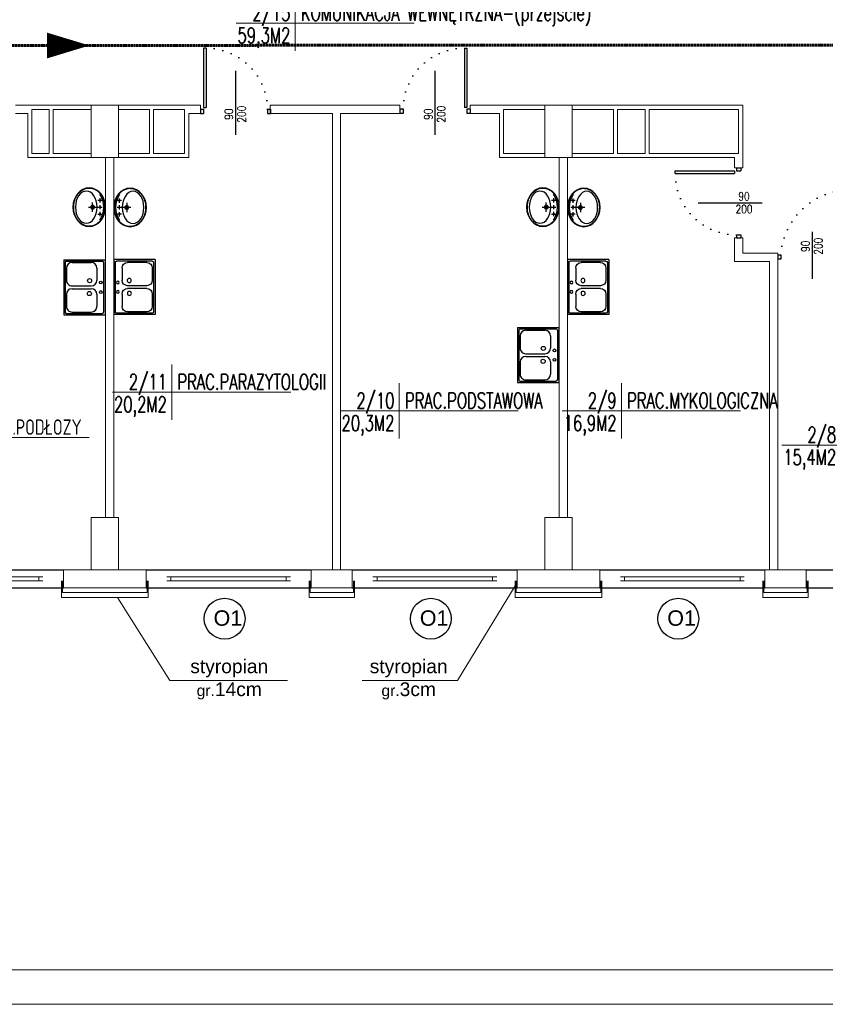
# Model space of a CAD drawing. Header units: millimetres. Extents: x 126553 to 403692, y -95821 to 38049.
# Tile 247 of 256: x 248366 to 249538, y 10924 to 12356. Entities that reach past the tile are written whole.
import ezdxf
from ezdxf.enums import TextEntityAlignment as Align

# ---------------------------------------------------------------- set-up
doc = ezdxf.new("R2010")
doc.units = ezdxf.units.MM
doc.linetypes.add('DASHDOT', pattern=[1, 0.5, -0.25, 0, -0.25])
doc.linetypes.add('DOTX2', pattern=[12.7, 0, -12.7])
for name, color, linetype, lineweight in [('_(06 GRUBA)', 7, 'Continuous', 40), ('CIENKIE', 7, 'Continuous', 18), ('ewakaucja', 3, 'Continuous', 50), ('ocieplenie', 253, 'BATTING', 18), ('OKNA', 7, 'Continuous', 13), ('opisy', 7, 'Continuous', 18), ('ramki', 250, 'Continuous', 13), ('WAW_ŚLUSARKA ALUMINIOWA OPIS PB', 7, 'Continuous', 9), ('ŚCIANY GRUBE', 7, 'Continuous', 20)]:
    doc.layers.add(name, color=color, linetype=linetype, lineweight=lineweight)
doc.layers.add('WIDOK', color=7, linetype='Continuous')
doc.styles.add('OPIS', font='romans.shx', dxfattribs={"width": 0.8})
doc.styles.add('ROMANS', font='romans.shx', dxfattribs={"width": 0.7})
doc.styles.add('STYLE1', font='txt', dxfattribs={"width": 0.8})
doc.linetypes.add('BATTING', pattern='A,0.0001,-0.1,[134,LTYPESHP.SHX,S=0.1,R=0,X=-0.1,Y=0],-0.2,[134,LTYPESHP.SHX,S=0.1,R=180,X=0.1,Y=0],-0.1', length=0.4001)

# ---------------------------------------------------------------- blocks, each defined once
blk = doc.blocks.new('OKNO')
at = {"layer": 'OKNA'}
for p, q in [((30, 15.9), (210, 15.9)), ((36, 9.9), (36, 15.9)), ((204, 9.9), (204, 15.9)), ((30, 9.9), (210, 9.9))]:
    blk.add_line(p, q, dxfattribs=at)
blk = doc.blocks.new('METKA')
for p, q in [((0, 26.86), (0, -26.86)), ((-57.42, 0), (115.41, 0))]:
    blk.add_line(p, q)
at = {"layer": 'opisy', "style": 'STYLE1', "width": 0.8, "flags": 4}
for tag, p in [('NUMER', (-6.14, 4.47)), ('POWIERZCHNIA', (-6.04, -24.64))]:
    blk.add_attdef(tag, text='', height=17, dxfattribs=at).set_placement(p, align=Align.RIGHT)
for tag, p in [('NAZWA', (5.34, 4.56)), ('POSADZKA', (5.63, -24.66))]:
    blk.add_attdef(tag, p, '', height=17, dxfattribs=at)
blk = doc.blocks.new('umblcd')
for p, q in [((-13.1, -8), (-6.9, -8)), ((-10, -11.2), (-10, -4.9)), ((-3.1, -8), (3.1, -8)), ((0, -11.2), (0, -4.9)), ((0, -25), (0, -12.3)), ((6.9, -8), (13.1, -8)), ((10, -11.2), (10, -4.9)), ((-6.8, -18.8), (6.9, -18.8))]:
    blk.add_line(p, q)
for centre, radius in [((-10, -8), 1), ((0, -8), 1), ((10, -8), 1), ((0, -18.8), 2.75), ((0, -18.8), 2.12)]:
    blk.add_circle(centre, radius)
for centre, major_axis, ratio in [((0, -23.7), (28, 0), 0.84777), ((0, -28), (23.5, 0), 0.670213)]:
    blk.add_ellipse(centre, major_axis=major_axis, ratio=ratio)
blk.add_ellipse((0, -23.7), major_axis=(27.3, 0), ratio=0.755375, start_param=7.077945, end_param=8.630335)
blk.add_open_spline([(27.3, -23.7), (27.3, -23), (27.3, -22.2), (27, -20.1), (26.8, -18.9), (26, -16.4), (25.4, -15.2), (24.2, -12.9), (23.4, -11.7), (21.7, -9.6), (20.7, -8.6), (18.6, -6.8), (17.5, -5.9), (15, -4.4), (13.7, -3.7), (11, -2.6), (9.6, -2.1), (6.7, -1.3), (5.2, -1), (2.1, -0.7), (0.6, -0.6), (-2.4, -0.7), (-4, -0.9), (-7, -1.4), (-8.4, -1.7), (-11.3, -2.7), (-12.7, -3.2), (-15.3, -4.5), (-16.5, -5.3), (-18.8, -7), (-19.9, -7.9), (-21.9, -9.8), (-22.8, -10.9), (-24.3, -13.1), (-25, -14.3), (-26.1, -16.6), (-26.5, -17.9), (-27.1, -20.4), (-27.3, -21.7), (-27.4, -24.2), (-27.3, -25.5), (-26.9, -28), (-26.6, -29.3), (-25.7, -31.7), (-25.1, -32.9), (-23.8, -35.2), (-23, -36.3), (-21.2, -38.4), (-20.2, -39.4), (-18, -41.2), (-16.8, -42), (-14.3, -43.4), (-13, -44.1), (-10.2, -45.2), (-8.8, -45.6), (-5.9, -46.3), (-4.3, -46.6), (-1.3, -46.8), (0.2, -46.9), (3.3, -46.7), (4.8, -46.5), (7.8, -45.9), (9.2, -45.5), (12, -44.5), (13.4, -43.9), (16, -42.5), (17.2, -41.7), (19.4, -40), (20.5, -39.1), (22.4, -37.1), (23.2, -36), (24.7, -33.7), (25.3, -32.6), (26.3, -30.2), (26.7, -28.9), (27.2, -26.4), (27.3, -25.1), (27.3, -23.8), (27.3, -23.8), (27.3, -23.7)], degree=3, knots=[0, 0, 0, 0, 0.102087, 0.102087, 0.269017, 0.269017, 0.435947, 0.435947, 0.602878, 0.602878, 0.769808, 0.769808, 0.936738, 0.936738, 1.103669, 1.103669, 1.270599, 1.270599, 1.437529, 1.437529, 1.60446, 1.60446, 1.77139, 1.77139, 1.93832, 1.93832, 2.105251, 2.105251, 2.272181, 2.272181, 2.439112, 2.439112, 2.606042, 2.606042, 2.772972, 2.772972, 2.939903, 2.939903, 3.106833, 3.106833, 3.273763, 3.273763, 3.440694, 3.440694, 3.607624, 3.607624, 3.774554, 3.774554, 3.941485, 3.941485, 4.108415, 4.108415, 4.275345, 4.275345, 4.442276, 4.442276, 4.609206, 4.609206, 4.776136, 4.776136, 4.943067, 4.943067, 5.109997, 5.109997, 5.276927, 5.276927, 5.443858, 5.443858, 5.610788, 5.610788, 5.777718, 5.777718, 5.944649, 5.944649, 6.111579, 6.111579, 6.27851, 6.27851, 6.283185, 6.283185, 6.283185, 6.283185])
blk = doc.blocks.new('zl1')
for p, q in [((0, 0), (80, 0)), ((0, -60), (0, 0)), ((80, -60), (80, 0)), ((2, -56), (2, -4)), ((4, -2), (76, -2)), ((12, -12), (30, -12)), ((50, -12), (68, -12)), ((78, -56), (78, -4)), ((4, -48), (4, -20)), ((38, -48), (38, -20)), ((42, -48), (42, -20)), ((76, -48), (76, -20)), ((12, -56), (30, -56)), ((50, -56), (68, -56)), ((0, -60), (80, -60)), ((4, -58), (76, -58))]:
    blk.add_line(p, q)
for centre, radius in [((33.178611, -6.017334), 2), ((46.898765, -6.017334), 2), ((30.353874, -22.445313), 3), ((49.118202, -22.719116), 3)]:
    blk.add_circle(centre, radius)
for centre, radius, start, end in [((4, -4), 2, 90, 180), ((12, -20), 8, 90, 180), ((30, -20), 8, 0, 90), ((50, -20), 8, 90, 180), ((68, -20), 8, 0, 90), ((76, -4), 2, 0, 90), ((4, -56), 2, 180, 270), ((12, -48), 8, 180, 270), ((30, -48), 8, 270, 0), ((50, -48), 8, 180, 270), ((68, -48), 8, 270, 0), ((76, -56), 2, 270, 0)]:
    blk.add_arc(centre, radius, start, end)
blk = doc.blocks.new('o1')
at = {"layer": 'WIDOK'}
blk.add_circle((-85.4, -0.7), 29.7, dxfattribs=at)
at = {"layer": 'opisy', "insert": (-101.5, 11.4), "char_height": 22.4, "width": 15.9, "attachment_point": 1}
blk.add_mtext('{\\fArial|b0|i0|c238|p34;O1}', dxfattribs=at)
blk = doc.blocks.new('A$C121B6CE3')
blk.add_lwpolyline([(0, -20), (0, 20)])
at = {"style": 'OPIS', "width": 0.8}
blk.add_attdef('Szerokość', text='', height=12, rotation=90, dxfattribs=at).set_placement((0, 0), align=Align.BOTTOM_CENTER)
blk.add_attdef('Wysokość', text='', height=12, rotation=90, dxfattribs=at).set_placement((3, 0), align=Align.TOP_CENTER)

msp = doc.modelspace()

# ---------------------------------------------------------------- linework, layer by layer
for p, q in [((248636.75954, 12314.9136), (248633.08387, 12314.9136)), ((248633.08387, 12314.83778), (248633.08387, 12228.53522)), ((248636.75954, 12314.9136), (248636.75954, 12228.53522)), ((249012.47458, 12314.9136), (249012.47458, 12228.53522)), ((249012.47458, 12314.9136), (249016.15025, 12314.9136)), ((249016.15025, 12314.83778), (249016.15025, 12228.53522)), ((248679.48927, 12281.52802), (248679.48927, 12188.51091)), ((248969.74485, 12281.52802), (248969.74485, 12188.51091)), ((248628.48927, 12225.77846), (248628.48927, 12219.65846)), ((248628.48927, 12225.77846), (248633.08387, 12225.77846)), ((248628.48927, 12219.65846), (248633.08387, 12219.65846)), ((248633.08387, 12228.53522), (248636.75954, 12228.53522)), ((248633.08387, 12225.77846), (248633.08387, 12219.65846)), ((248725.89468, 12225.77846), (248725.89468, 12219.65846)), ((248725.89468, 12225.77846), (248730.48927, 12225.77846)), ((248725.89468, 12219.65846), (248730.48927, 12219.65846)), ((248730.48927, 12225.77846), (248730.48927, 12219.65846)), ((248918.74485, 12225.77846), (248918.74485, 12219.65846)), ((248923.33944, 12225.77846), (248918.74485, 12225.77846)), ((248923.33944, 12219.65846), (248918.74485, 12219.65846)), ((248923.33944, 12225.77846), (248923.33944, 12219.65846)), ((249016.15025, 12228.53522), (249012.47458, 12228.53522)), ((249020.74485, 12225.77846), (249016.15025, 12225.77846)), ((249016.15025, 12225.77846), (249016.15025, 12219.65846)), ((249020.74485, 12219.65846), (249016.15025, 12219.65846)), ((249020.74485, 12225.77846), (249020.74485, 12219.65846)), ((249319.29414, 12132.30405), (249319.29414, 12135.97972)), ((249319.36996, 12135.97972), (249405.67252, 12135.97972)), ((249405.67252, 12135.97972), (249405.67252, 12132.30405)), ((249408.42927, 12140.57432), (249414.54927, 12140.57432)), ((249408.42927, 12140.57432), (249408.42927, 12135.97972)), ((249408.42927, 12135.97972), (249414.54927, 12135.97972)), ((249414.54927, 12140.57432), (249414.54927, 12135.97972)), ((249319.29414, 12132.30405), (249405.67252, 12132.30405)), ((249352.67972, 12089.57432), (249445.69682, 12089.57432)), ((249518.25973, 12047.52521), (249518.25973, 11979.32258)), ((249408.42927, 12043.16891), (249414.54927, 12043.16891)), ((249408.42927, 12043.16891), (249408.42927, 12038.57432)), ((249408.42927, 12038.57432), (249414.54927, 12038.57432)), ((249414.54927, 12043.16891), (249414.54927, 12038.57432)), ((249468.48927, 12013.70361), (249468.48927, 12007.58361)), ((249473.08387, 12013.70361), (249468.48927, 12013.70361)), ((249473.08387, 12007.58361), (249468.48927, 12007.58361)), ((249473.08387, 12013.70361), (249473.08387, 12007.58361))]:
    msp.add_line(p, q)
at = {"linetype": 'DOTX2'}
msp.add_ellipse((248636.75954, 12225.77846), major_axis=(63.02806, 63.02806), ratio=1, start_param=5.4977871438, end_param=7.1098322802, dxfattribs=at)
at = {"linetype": 'DOTX2', "extrusion": (0, 0, -1)}
for centre, major_axis, ratio, start_param, end_param in [((249012.47458, 12225.77846), (63.02806, -63.02806), 1, 2.3561944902, 3.9682396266), ((249408.42927, 12132.30405), (63.02806, 63.02806), 1, 2.3561944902, 3.9682396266), ((249562.94107, 12018.03882), (65.34186, 67.84662), 0.9110918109, 3.9441220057, 5.4806559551)]:
    msp.add_ellipse(centre, major_axis=major_axis, ratio=ratio, start_param=start_param, end_param=end_param, dxfattribs=at)
at = {"layer": '_(06 GRUBA)', "color": 3}
msp.add_lwpolyline([(248467.08027, 12318.52547, 0, 37.5, 0), (248405.37702, 12318.52547, 37.5, 37.5, 0)], format="xyseb", dxfattribs=at)
at = {"layer": 'ewakaucja', "color": 3, "linetype": 'DASHDOT', "lineweight": 60}
msp.add_lwpolyline([(251167.60815, 12319.43298), (247670.50232, 12318.52547)], dxfattribs=at)
at = {"layer": 'ocieplenie'}
for p, q in [((248426.48927, 11515.65846), (248426.48927, 11539.56639)), ((248552.48927, 11515.65846), (248552.48927, 11539.56639)), ((248786.48927, 11515.65846), (248786.48927, 11539.56639)), ((248852.48927, 11515.65846), (248852.48927, 11539.56639)), ((249086.48927, 11515.65846), (249086.48927, 11539.56639)), ((249212.48927, 11515.65846), (249212.48927, 11539.56639)), ((249446.48927, 11515.65846), (249446.48927, 11539.56639)), ((249512.48927, 11515.65846), (249512.48927, 11539.56639)), ((248552.48927, 11515.65846), (248426.48927, 11515.65846)), ((248852.48927, 11515.65846), (248786.48927, 11515.65846)), ((249212.48927, 11515.65846), (249086.48927, 11515.65846)), ((249512.48927, 11515.65846), (249446.48927, 11515.65846))]:
    msp.add_line(p, q, dxfattribs=at)
at = {"layer": 'ocieplenie', "linetype": 'BATTING', "ltscale": 0.15}
for p, q in [((248427.98927, 11522.65846), (248427.98927, 11539.56639)), ((248550.98927, 11522.65846), (248550.98927, 11539.56639)), ((248787.98927, 11522.65846), (248787.98927, 11539.56639)), ((248850.98927, 11522.65846), (248850.98927, 11539.56639)), ((249087.98927, 11522.65846), (249087.98927, 11539.56639)), ((249210.98927, 11522.65846), (249210.98927, 11539.56639)), ((249447.98927, 11522.65846), (249447.98927, 11539.56639)), ((249510.98927, 11522.65846), (249510.98927, 11539.56639))]:
    msp.add_line(p, q, dxfattribs=at)
at = {"layer": 'ocieplenie', "linetype": 'BATTING', "ltscale": 0.65}
for p, q in [((248550.98927, 11522.65846), (248427.98927, 11522.65846)), ((248850.98927, 11522.65846), (248787.98927, 11522.65846)), ((249210.98927, 11522.65846), (249087.98927, 11522.65846)), ((249510.98927, 11522.65846), (249447.98927, 11522.65846))]:
    msp.add_line(p, q, dxfattribs=at)
at = {"layer": 'opisy'}
for points in [[(248863.7643, 11394.8423), (249002.37814, 11394.8423), (249086.48927, 11532.41419)], [(248755.25052, 11394.8423), (248584.20563, 11394.8423), (248508.0817, 11515.65846)]]:
    msp.add_lwpolyline(points, dxfattribs=at)
at = {"layer": 'ramki', "color": 0, "ltscale": 0.6}
for points in [[(246822.07419, 15123.67677), (259725.78952, 15123.67677), (259725.78952, 10923.67677), (246822.07419, 10923.67677)], [(247022.07419, 15073.67677), (259675.78952, 15073.67677), (259675.78952, 10973.67677), (247022.07419, 10973.67677)]]:
    msp.add_lwpolyline(points, close=True, dxfattribs=at)
at = {"layer": 'WIDOK'}
for p, q in [((248189.48927, 11555.65846), (248429.48927, 11555.65846)), ((248549.48927, 11555.65846), (248789.48927, 11555.65846)), ((248849.48927, 11555.65846), (249089.48927, 11555.65846)), ((249209.48927, 11555.65846), (249449.48927, 11555.65846)), ((249509.48927, 11555.65846), (249749.48927, 11555.65846)), ((248189.48927, 11529.65846), (248429.48927, 11529.65846)), ((248549.48927, 11529.65846), (248789.48927, 11529.65846)), ((248849.48927, 11529.65846), (249089.48927, 11529.65846)), ((249209.48927, 11529.65846), (249449.48927, 11529.65846)), ((249509.48927, 11529.65846), (249749.48927, 11529.65846))]:
    msp.add_line(p, q, dxfattribs=at)
at = {"layer": 'ŚCIANY GRUBE'}
for p, q in [((248359.70267, 12231.65846), (248469.48927, 12231.65846)), ((248359.70267, 12219.65846), (248377.48927, 12219.65846)), ((248377.48927, 12155.65846), (248377.48927, 12219.65846)), ((248383.48927, 12225.65846), (248408.48927, 12225.65846)), ((248383.48927, 12161.65846), (248383.48927, 12225.65846)), ((248408.48927, 12161.65846), (248408.48927, 12225.65846)), ((248414.48927, 12225.65846), (248469.48927, 12225.65846)), ((248414.48927, 12161.65846), (248414.48927, 12225.65846)), ((248509.48927, 12231.65846), (248628.48927, 12231.65846)), ((248554.48927, 12225.65846), (248509.48927, 12225.65846)), ((248554.48927, 12161.65846), (248554.48927, 12225.65846)), ((248605.48927, 12225.65846), (248560.48927, 12225.65846)), ((248560.48927, 12161.65846), (248560.48927, 12225.65846)), ((248605.48927, 12161.65846), (248605.48927, 12225.65846)), ((248611.48927, 12219.65846), (248628.48927, 12219.65846)), ((248611.48927, 12155.65846), (248611.48927, 12219.65846)), ((248628.48927, 12219.65846), (248628.48927, 12231.65846)), ((248730.06182, 12219.65846), (248730.06182, 12231.65846)), ((248730.06182, 12231.65846), (248820.48927, 12231.65846)), ((248820.48927, 12219.65846), (248730.06182, 12219.65846)), ((248820.48927, 12231.65846), (248918.74485, 12231.65846)), ((248820.48927, 11555.65846), (248820.48927, 12219.65846)), ((248832.48927, 11555.65846), (248832.48927, 12219.65846)), ((248832.48927, 12219.65846), (248918.74485, 12219.65846)), ((248918.74485, 12219.65846), (248918.74485, 12231.65846)), ((249020.74485, 12231.65846), (249129.48927, 12231.65846)), ((249020.74485, 12219.65846), (249020.74485, 12231.65846)), ((249020.74485, 12219.65846), (249063.48927, 12219.65846)), ((249063.48927, 12155.65846), (249063.48927, 12219.65846)), ((249069.48927, 12161.65846), (249069.48927, 12225.65846)), ((249129.48927, 12225.65846), (249069.48927, 12225.65846)), ((249169.48927, 12231.65846), (249281.48927, 12231.65846)), ((249229.48927, 12225.65846), (249169.48927, 12225.65846)), ((249229.48927, 12161.65846), (249229.48927, 12225.65846)), ((249235.48927, 12225.65846), (249275.48927, 12225.65846)), ((249235.48927, 12161.65846), (249235.48927, 12225.65846)), ((249275.48927, 12161.65846), (249275.48927, 12225.65846)), ((249417.48927, 12231.65846), (249281.48927, 12231.65846)), ((249281.48927, 12161.65846), (249281.48927, 12225.65846)), ((249281.48927, 12225.65846), (249411.48927, 12225.65846)), ((249411.48927, 12161.65846), (249411.48927, 12225.65846)), ((249417.48927, 12140.57432), (249417.48927, 12231.65846)), ((248408.48927, 12161.65846), (248383.48927, 12161.65846)), ((248469.28053, 12161.65846), (248414.48927, 12161.65846)), ((248509.69802, 12161.65846), (248554.48927, 12161.65846)), ((248560.48927, 12161.65846), (248605.48927, 12161.65846)), ((249069.48927, 12161.65846), (249129.48927, 12161.65846)), ((249229.48927, 12161.65846), (249169.48927, 12161.65846)), ((249275.48927, 12161.65846), (249235.48927, 12161.65846)), ((249411.48927, 12161.65846), (249281.48927, 12161.65846)), ((248469.28053, 12155.65846), (248377.48927, 12155.65846)), ((248469.48927, 12155.65846), (248509.48927, 12155.65846)), ((248490.48927, 11631.65846), (248490.48927, 12155.65846)), ((248502.48927, 11631.65846), (248502.48927, 12155.65846)), ((248509.69802, 12155.65846), (248611.48927, 12155.65846)), ((249063.48927, 12155.65846), (249129.48927, 12155.65846)), ((249129.48927, 12155.65846), (249169.48927, 12155.65846)), ((249150.48927, 11631.65846), (249150.48927, 12155.65846)), ((249162.48927, 11631.65846), (249162.48927, 12155.65846)), ((249405.48927, 12155.65846), (249169.48927, 12155.65846)), ((249405.48927, 12140.57432), (249405.48927, 12155.65846)), ((249405.48927, 12140.57432), (249417.48927, 12140.57432)), ((249405.48927, 12004.46037), (249405.48927, 12038.57432)), ((249405.48927, 12038.57432), (249417.48927, 12038.57432)), ((249417.48927, 12016.46037), (249417.48927, 12038.57432)), ((249456.48927, 12004.46037), (249405.48927, 12004.46037)), ((249468.48927, 12016.46037), (249417.48927, 12016.46037)), ((249456.48927, 11555.65846), (249456.48927, 12004.46037)), ((249468.48927, 11555.65846), (249468.48927, 12016.46037)), ((248429.48927, 11529.65846), (248429.48927, 11555.65846)), ((248549.48927, 11555.65846), (248429.48927, 11555.65846)), ((248549.48927, 11555.65846), (248429.48927, 11555.65846)), ((248549.48927, 11529.65846), (248549.48927, 11555.65846)), ((248789.48927, 11529.65846), (248789.48927, 11555.65846)), ((248849.48927, 11555.65846), (248789.48927, 11555.65846)), ((248849.48927, 11555.65846), (248789.48927, 11555.65846)), ((248849.48927, 11529.65846), (248849.48927, 11555.65846)), ((249209.48927, 11555.65846), (249089.48927, 11555.65846)), ((249209.48927, 11555.65846), (249089.48927, 11555.65846)), ((249089.48927, 11529.65846), (249089.48927, 11555.65846)), ((249209.48927, 11529.65846), (249209.48927, 11555.65846)), ((249449.48927, 11529.65846), (249449.48927, 11555.65846)), ((249509.48927, 11555.65846), (249449.48927, 11555.65846)), ((249509.48927, 11529.65846), (249509.48927, 11555.65846)), ((248549.48927, 11529.65846), (248429.48927, 11529.65846)), ((248549.48927, 11529.65846), (248429.48927, 11529.65846)), ((248849.48927, 11529.65846), (248789.48927, 11529.65846)), ((248849.48927, 11529.65846), (248789.48927, 11529.65846)), ((249209.48927, 11529.65846), (249089.48927, 11529.65846)), ((249209.48927, 11529.65846), (249089.48927, 11529.65846)), ((249509.48927, 11529.65846), (249449.48927, 11529.65846))]:
    msp.add_line(p, q, dxfattribs=at)
for points in [[(248509.48927, 12155.65846), (248509.48927, 12231.65846), (248469.48927, 12231.65846), (248469.48927, 12155.65846)], [(249169.48927, 12155.65846), (249169.48927, 12231.65846), (249129.48927, 12231.65846), (249129.48927, 12155.65846)]]:
    msp.add_lwpolyline(points, dxfattribs=at)
for points in [[(248469.48927, 11555.65846), (248509.48927, 11555.65846), (248509.48927, 11631.65846), (248469.48927, 11631.65846)], [(249129.48927, 11555.65846), (249169.48927, 11555.65846), (249169.48927, 11631.65846), (249129.48927, 11631.65846)]]:
    msp.add_lwpolyline(points, close=True, dxfattribs=at)

# ---------------------------------------------------------------- block references
at = {"layer": 'CIENKIE'}
ref = msp.add_blockref('METKA', (248766.40243, 12350.89153), dxfattribs=dict(at, xscale=1.5, yscale=1.5, zscale=1.5))
ref.add_attrib('RODZAJ_POMIESCZENIA', 'KOMUNIKACJA WEWNĘTRZNA-(przejście)', (248774.61615, 12354.67556), dxfattribs={"layer": '0', "height": 22.5, "style": 'ROMANS', "width": 0.7})
ref.add_attrib('POWIERZCHNIA', '59,3M2', dxfattribs={"layer": '0', "height": 22.5, "style": 'ROMANS', "width": 0.7}).set_placement((248759.40102, 12321.98334), align=Align.RIGHT)
ref.add_attrib('NUMER', '2/15', dxfattribs={"layer": '0', "height": 22.5, "style": 'ROMANS', "width": 0.7}).set_placement((248759.40102, 12354.67556), align=Align.RIGHT)
ref = msp.add_blockref('METKA', (248586.70365, 11814.08859), dxfattribs=dict(at, xscale=1.5, yscale=1.5, zscale=1.5))
ref.add_attrib('RODZAJ_POMIESCZENIA', 'PRAC.PARAZYTOLOGII', (248594.91737, 11817.87262), dxfattribs={"layer": '0', "height": 22.5, "style": 'ROMANS', "width": 0.7})
ref.add_attrib('POWIERZCHNIA', '20,2M2', dxfattribs={"layer": '0', "height": 22.5, "style": 'ROMANS', "width": 0.7}).set_placement((248579.70224, 11785.18041), align=Align.RIGHT)
ref.add_attrib('NUMER', '2/11', dxfattribs={"layer": '0', "height": 22.5, "style": 'ROMANS', "width": 0.7}).set_placement((248579.70224, 11817.87262), align=Align.RIGHT)
ref = msp.add_blockref('METKA', (248917.78736, 11786.87031), dxfattribs=dict(at, xscale=1.5, yscale=1.5, zscale=1.5))
ref.add_attrib('RODZAJ_POMIESCZENIA', 'PRAC.PODSTAWOWA', (248926.00108, 11790.65434), dxfattribs={"layer": '0', "height": 22.5, "style": 'ROMANS', "width": 0.7})
ref.add_attrib('POWIERZCHNIA', '20,3M2', dxfattribs={"layer": '0', "height": 22.5, "style": 'ROMANS', "width": 0.7}).set_placement((248910.78595, 11757.96212), align=Align.RIGHT)
ref.add_attrib('NUMER', '2/10', dxfattribs={"layer": '0', "height": 22.5, "style": 'ROMANS', "width": 0.7}).set_placement((248910.78595, 11790.65434), align=Align.RIGHT)
ref = msp.add_blockref('METKA', (249240.90478, 11786.87031), dxfattribs=dict(at, xscale=1.5, yscale=1.5, zscale=1.5))
ref.add_attrib('RODZAJ_POMIESCZENIA', 'PRAC.MYKOLOGICZNA', (249249.1185, 11790.65434), dxfattribs={"layer": '0', "height": 22.5, "style": 'ROMANS', "width": 0.7})
ref.add_attrib('POWIERZCHNIA', '16,9M2', dxfattribs={"layer": '0', "height": 22.5, "style": 'ROMANS', "width": 0.7}).set_placement((249233.90337, 11757.96212), align=Align.RIGHT)
ref.add_attrib('NUMER', '2/9', dxfattribs={"layer": '0', "height": 22.5, "style": 'ROMANS', "width": 0.7}).set_placement((249233.90337, 11790.65434), align=Align.RIGHT)
ref = msp.add_blockref('METKA', (248293.3968, 11748.38928), dxfattribs=dict(at, xscale=1.5, yscale=1.5, zscale=1.5))
ref.add_attrib('RODZAJ_POMIESCZENIA', 'PRAC.PODŁOZY', (248301.61052, 11752.17332), dxfattribs={"layer": '0', "height": 22.5, "style": 'ROMANS', "width": 0.7})
ref.add_attrib('POWIERZCHNIA', '20,3M2', dxfattribs={"layer": '0', "height": 22.5, "style": 'ROMANS', "width": 0.7}).set_placement((248286.39539, 11719.4811), align=Align.RIGHT)
ref.add_attrib('NUMER', '2/12', dxfattribs={"layer": '0', "height": 22.5, "style": 'ROMANS', "width": 0.7}).set_placement((248286.39539, 11752.17332), align=Align.RIGHT)
ref = msp.add_blockref('METKA', (249560.3949, 11737.26464), dxfattribs=dict(at, xscale=1.5, yscale=1.5, zscale=1.5))
ref.add_attrib('RODZAJ_POMIESCZENIA', 'PRAC.HEMATOLG.', (249568.60862, 11741.04867), dxfattribs={"layer": '0', "height": 22.5, "style": 'ROMANS', "width": 0.7})
ref.add_attrib('POWIERZCHNIA', '15,4M2', dxfattribs={"layer": '0', "height": 22.5, "style": 'ROMANS', "width": 0.7}).set_placement((249553.3935, 11708.35646), align=Align.RIGHT)
ref.add_attrib('NUMER', '2/8', dxfattribs={"layer": '0', "height": 22.5, "style": 'ROMANS', "width": 0.7}).set_placement((249553.3935, 11741.04867), align=Align.RIGHT)
at = {"layer": 'WAW_ŚLUSARKA ALUMINIOWA OPIS PB', "color": 7}
ref = msp.add_blockref('A$C121B6CE3', (248679.48927, 12218.63058), dxfattribs=dict(at, xscale=-1, rotation=180))
ref.add_attrib('Szerokość', '90', dxfattribs={"layer": '0', "color": 7, "height": 12, "rotation": 90, "style": 'OPIS', "width": 0.8}).set_placement((248679.48927, 12218.63058), align=Align.BOTTOM_CENTER)
ref.add_attrib('Wysokość', '200', dxfattribs={"layer": '0', "color": 7, "height": 12, "rotation": 90, "style": 'OPIS', "width": 0.8}).set_placement((248682.48927, 12218.63058), align=Align.TOP_CENTER)
ref = msp.add_blockref('A$C121B6CE3', (248969.74485, 12218.63058), dxfattribs=dict(at, xscale=-1, rotation=180))
ref.add_attrib('Szerokość', '90', dxfattribs={"layer": '0', "color": 7, "height": 12, "rotation": 90, "style": 'OPIS', "width": 0.8}).set_placement((248969.74485, 12218.63058), align=Align.BOTTOM_CENTER)
ref.add_attrib('Wysokość', '200', dxfattribs={"layer": '0', "color": 7, "height": 12, "rotation": 90, "style": 'OPIS', "width": 0.8}).set_placement((248972.74485, 12218.63058), align=Align.TOP_CENTER)
ref = msp.add_blockref('A$C121B6CE3', (249419.30643, 12089.57432), dxfattribs=dict(at, xscale=-1, rotation=90))
ref.add_attrib('Szerokość', '90', dxfattribs={"layer": '0', "color": 7, "height": 12, "style": 'OPIS', "width": 0.8}).set_placement((249419.30643, 12089.57432), align=Align.BOTTOM_CENTER)
ref.add_attrib('Wysokość', '200', dxfattribs={"layer": '0', "color": 7, "height": 12, "style": 'OPIS', "width": 0.8}).set_placement((249419.30643, 12086.57432), align=Align.TOP_CENTER)
ref = msp.add_blockref('A$C121B6CE3', (249518.25973, 12026.55452), dxfattribs=dict(at, xscale=-1, rotation=180))
ref.add_attrib('Szerokość', '90', dxfattribs={"layer": '0', "color": 7, "height": 12, "rotation": 90, "style": 'OPIS', "width": 0.8}).set_placement((249518.25973, 12026.55452), align=Align.BOTTOM_CENTER)
ref.add_attrib('Wysokość', '200', dxfattribs={"layer": '0', "color": 7, "height": 12, "rotation": 90, "style": 'OPIS', "width": 0.8}).set_placement((249521.25973, 12026.55452), align=Align.TOP_CENTER)
at = {"layer": 'WIDOK', "xscale": -1}
for name, p, rotation in [('umblcd', (248490.48927, 12083.36089), 270), ('umblcd', (248502.48927, 12082.95443), 90), ('umblcd', (249150.48927, 12083.36089), 270), ('umblcd', (249162.48927, 12082.95443), 90), ('zl1', (248502.48927, 12007.01596), 90), ('zl1', (249162.48927, 12007.01596), 90)]:
    msp.add_blockref(name, p, dxfattribs=dict(at, rotation=rotation))
at = {"layer": 'WIDOK', "rotation": 270}
for p in [(248489.73618, 12006.79173), (249149.73618, 11908.20441)]:
    msp.add_blockref('zl1', p, dxfattribs=at)
at = {"layer": 'WIDOK'}
for p in [(248749.11968, 11485.40744), (249049.11968, 11485.40744), (249409.11968, 11485.40744)]:
    msp.add_blockref('o1', p, dxfattribs=at)
at = {"layer": 'ŚCIANY GRUBE'}
for p in [(248189.48927, 11529.65846), (248549.48927, 11529.65846), (248849.48927, 11529.65846), (249209.48927, 11529.65846)]:
    msp.add_blockref('OKNO', p, dxfattribs=at)

# ---------------------------------------------------------------- texts
at = {"layer": 'opisy', "char_height": 20, "width": 276.8659, "attachment_point": 2}
for s, insert in [('{\\farial|b0|i0|c238|p34;styropian \\P\\fArial|b0|i0|c238|p32;\\H0.8125x;gr.\\farial|b0|i0|c238|p34;\\H1.231x;14cm}', (248670.44106, 11425.40107)), ('{\\farial|b0|i0|c238|p34;styropian \\P\\fArial|b0|i0|c238|p32;\\H0.8125x;gr.\\farial|b0|i0|c238|p34;\\H1.231x;3cm}', (248931.4901, 11425.40107))]:
    msp.add_mtext(s, dxfattribs=dict(at, insert=insert))

doc.saveas('drawing.dxf')
